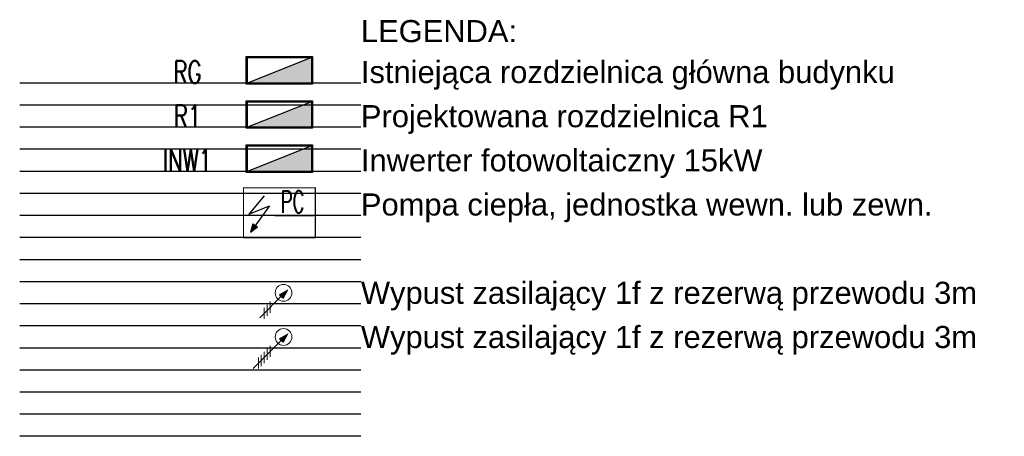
# Model space of a CAD drawing. Header units: millimetres. Extents: x -94648 to 68781, y -29623 to 11990.
# Tile 100 of 181: x -37092 to -36201, y 3746 to 4123. Entities that reach past the tile are written whole.
import ezdxf
from ezdxf.enums import TextEntityAlignment as Align

# ---------------------------------------------------------------- set-up
doc = ezdxf.new("R2010")
doc.units = ezdxf.units.MM
for name, color, linetype, lineweight in [('IE_ATRYBUTY_ BLOCK_1', 7, 'Continuous', 18), ('IE_ATRYBUTY_ BLOCK_2', 7, 'Continuous', 18), ('IE_gniazda', 3, 'Continuous', 20), ('IE_OPIS_legenda', 7, 'Continuous', 18), ('IE_rozdzielnice', 1, 'Continuous', 25), ('IE_urzadzenia', 30, 'Continuous', 25)]:
    doc.layers.add(name, color=color, linetype=linetype, lineweight=lineweight)
doc.styles.add('ROMANS', font='romans.shx', dxfattribs={"width": 0.75, "height": 10})
doc.styles.get("Standard").update_dxf_attribs({"font": 'arial.ttf'})

# ---------------------------------------------------------------- blocks, each defined once
blk = doc.blocks.new('rozdzielnica')
h = blk.add_hatch(color=256)
h.paths.add_polyline_path([(-290, -10), (-290, -240), (290, -240), (290, -10)], flags=16)
h.paths.add_polyline_path([(-300, 0), (-300, -250), (300, -250), (300, 0)])
blk.add_hatch(color=256).paths.add_polyline_path([(-290, -240), (290, -10), (290, -240)])
blk.add_line((290, -10), (-290, -240))
for points in [[(-300, 0), (300, 0), (300, -250), (-300, -250)], [(-290, -10), (290, -10), (290, -240), (-290, -240)]]:
    blk.add_lwpolyline(points, close=True)
at = {"layer": 'IE_ATRYBUTY_ BLOCK_1', "style": 'ROMANS', "width": 0.7, "flags": 8}
blk.add_attdef('TYP', text='', height=200, dxfattribs=at).set_placement((0, -398.5), align=Align.MIDDLE_CENTER)
at = {"layer": 'IE_ATRYBUTY_ BLOCK_2', "style": 'ROMANS', "width": 0.6, "flags": 8}
for tag, p in [('OPIS1', (0, -601.5)), ('OPIS2', (0, -801.5))]:
    blk.add_attdef(tag, text='', height=150, dxfattribs=at).set_placement(p, align=Align.MIDDLE_CENTER)
blk = doc.blocks.new('urzadzenie_ogolne')
blk.add_hatch(color=256).paths.add_polyline_path([(-262, -400.9), (-240.6, -324.8), (-199.3, -352.9)])
for p, q in [((-138.5, -71.8), (-278.5, -236.4)), ((-278.5, -236.4), (-89.1, -162.3)), ((-89.1, -162.3), (-262, -400.9)), ((-41.7, -250), (308.3, -250)), ((-240.6, -324.8), (-262, -400.9)), ((-262, -400.9), (-199.3, -352.9)), ((-240.6, -324.8), (-199.3, -352.9))]:
    blk.add_line(p, q)
at = {"const_width": 10}
blk.add_lwpolyline([(-325, 0), (325, 0), (325, -450), (-325, -450), (-325, 0)], dxfattribs=at)
at = {"layer": 'IE_ATRYBUTY_ BLOCK_1', "style": 'ROMANS', "width": 0.6, "flags": 8}
blk.add_attdef('TYP', text='', height=200, dxfattribs=at).set_placement((118, -225), align=Align.CENTER)
at = {"layer": 'IE_ATRYBUTY_ BLOCK_2', "style": 'ROMANS', "width": 0.6, "flags": 8}
for tag, p in [('OPIS1', (118, -425)), ('OPIS2', (0, -635))]:
    blk.add_attdef(tag, text='', height=150, dxfattribs=at).set_placement(p, align=Align.CENTER)
blk = doc.blocks.new('przylacze 1f')
blk.add_hatch(color=256).paths.add_polyline_path([(38.3, -48.1), (-41.3, -94.2, 0.225289), (-4.4, -128.4)])
for p, q in [((0.1, -86.2), (-214.5, -301.6)), ((38.3, -48.1), (-41.3, -94.2)), ((38.3, -48.1), (-4.4, -128.4)), ((-120.6, -256.2), (-120.6, -156.2)), ((-176.4, -311.9), (-176.4, -211.9)), ((-148, -283.5), (-148, -183.5))]:
    blk.add_line(p, q)
blk.add_circle((0, -76), 76)
at = {"layer": 'IE_ATRYBUTY_ BLOCK_1', "style": 'ROMANS', "width": 0.7, "flags": 8}
blk.add_attdef('TYP', text='', height=200, dxfattribs=at).set_placement((4.1, 18.8), align=Align.CENTER)
at = {"layer": 'IE_ATRYBUTY_ BLOCK_2', "style": 'ROMANS', "width": 0.6, "flags": 8}
for tag, p in [('OPIS1', (3.5, -445.5)), ('OPIS2', (3.5, -631.5))]:
    blk.add_attdef(tag, text='', height=150, dxfattribs=at).set_placement(p, align=Align.CENTER)
blk = doc.blocks.new('przylacze 3f')
blk.add_hatch(color=256).paths.add_polyline_path([(39.6, -46.7), (-40, -92.9, 0.225289), (-3.2, -127)])
for p, q in [((0.1, -86.2), (-276.3, -362.7)), ((39.6, -46.7), (-40, -92.9)), ((39.6, -46.7), (-3.2, -127)), ((-120.6, -256.2), (-120.6, -156.2)), ((-227.6, -363.1), (-227.6, -263.1)), ((-203.7, -339.2), (-203.7, -239.2)), ((-176.4, -311.9), (-176.4, -211.9)), ((-148, -283.5), (-148, -183.5))]:
    blk.add_line(p, q)
blk.add_circle((0, -76), 76)
at = {"layer": 'IE_ATRYBUTY_ BLOCK_1', "style": 'ROMANS', "width": 0.7, "flags": 8}
blk.add_attdef('TYP', text='', height=200, dxfattribs=at).set_placement((4.1, 18.8), align=Align.CENTER)
at = {"layer": 'IE_ATRYBUTY_ BLOCK_2', "style": 'ROMANS', "width": 0.6, "flags": 8}
for tag, p in [('OPIS1', (3.5, -445.5)), ('OPIS2', (3.5, -631.5)), ('OPIS3', (3.5, -817.5))]:
    blk.add_attdef(tag, text='', height=150, dxfattribs=at).set_placement(p, align=Align.CENTER)

msp = doc.modelspace()

# ---------------------------------------------------------------- linework, layer by layer
at = {"layer": 'Defpoints'}
for p, q in [((-36783.46008, 4065.56232), (-37092.16552, 4065.56232)), ((-36783.46008, 4045.56232), (-37092.16552, 4045.56232)), ((-36783.46008, 4025.56232), (-37092.16552, 4025.56232)), ((-36783.46008, 4005.56232), (-37092.16552, 4005.56232)), ((-36783.46008, 3985.56232), (-37092.16552, 3985.56232)), ((-36783.46008, 3965.56232), (-37092.16552, 3965.56232)), ((-36783.46008, 3945.56232), (-37092.16552, 3945.56232)), ((-36783.46008, 3925.56232), (-37092.16552, 3925.56232)), ((-36783.46008, 3905.56232), (-37092.16552, 3905.56232)), ((-36783.46008, 3885.56232), (-37092.16552, 3885.56232)), ((-36783.46008, 3865.56232), (-37092.16552, 3865.56232)), ((-36783.46008, 3845.56232), (-37092.16552, 3845.56232)), ((-36783.46008, 3825.56232), (-37092.16552, 3825.56232)), ((-36783.46008, 3805.56232), (-37092.16552, 3805.56232)), ((-36783.46008, 3785.56232), (-37092.16552, 3785.56232)), ((-36783.46008, 3765.56232), (-37092.16552, 3765.56232)), ((-36783.46008, 3745.56232), (-37092.16552, 3745.56232))]:
    msp.add_line(p, q, dxfattribs=at)

# ---------------------------------------------------------------- block references
at = {"layer": 'IE_gniazda', "xscale": 0.1, "yscale": 0.1, "zscale": 0.1}
for name, p in [('przylacze 1f', (-36853.43179, 3883.16684)), ('przylacze 3f', (-36853.43179, 3843.16684))]:
    msp.add_blockref(name, p, dxfattribs=at)
at = {"layer": 'IE_rozdzielnice'}
ref = msp.add_blockref('rozdzielnica', (-36857.15457, 4089.56232), dxfattribs=dict(at, xscale=0.1, yscale=0.1, zscale=0.1))
ref.add_attrib('TYP', 'RG', dxfattribs={"layer": 'IE_ATRYBUTY_ BLOCK_1', "height": 20, "style": 'ROMANS', "width": 0.7}).set_placement((-36940.43812, 4075.56232), align=Align.MIDDLE_CENTER)
ref = msp.add_blockref('rozdzielnica', (-36857.15457, 4049.56232), dxfattribs=dict(at, xscale=0.1, yscale=0.1, zscale=0.1))
ref.add_attrib('TYP', 'R1', dxfattribs={"layer": 'IE_ATRYBUTY_ BLOCK_1', "height": 20, "style": 'ROMANS', "width": 0.7}).set_placement((-36940.43812, 4035.56232), align=Align.MIDDLE_CENTER)
ref = msp.add_blockref('rozdzielnica', (-36857.15457, 4009.56232), dxfattribs=dict(at, xscale=0.1, yscale=0.1, zscale=0.1))
ref.add_attrib('TYP', 'INW1', dxfattribs={"layer": 'IE_ATRYBUTY_ BLOCK_1', "height": 20, "style": 'ROMANS', "width": 0.7}).set_placement((-36940.43812, 3995.56232), align=Align.MIDDLE_CENTER)
at = {"layer": 'IE_urzadzenia', "xscale": 0.1, "yscale": 0.1, "zscale": 0.1}
msp.add_blockref('urzadzenie_ogolne', (-36857.15457, 3970.56232), dxfattribs=at).add_auto_attribs({'TYP': 'PC'})

# ---------------------------------------------------------------- texts
at = {"layer": 'IE_OPIS_legenda'}
for s, p in [('LEGENDA:', (-36783.46008, 4102.62709)), ('Istniejąca rozdzielnica główna budynku', (-36783.46008, 4065.56232)), ('Projektowana rozdzielnica R1', (-36783.46008, 4025.56232)), ('Inwerter fotowoltaiczny 15kW', (-36783.46008, 3985.56232)), ('Pompa ciepła, jednostka wewn. lub zewn.', (-36783.46008, 3945.56232)), ('Wypust zasilający 1f z rezerwą przewodu 3m', (-36783.46008, 3865.56232)), ('Wypust zasilający 1f z rezerwą przewodu 3m', (-36783.46008, 3825.56232))]:
    msp.add_text(s, height=20, dxfattribs=at).set_placement(p)

doc.saveas('drawing.dxf')
